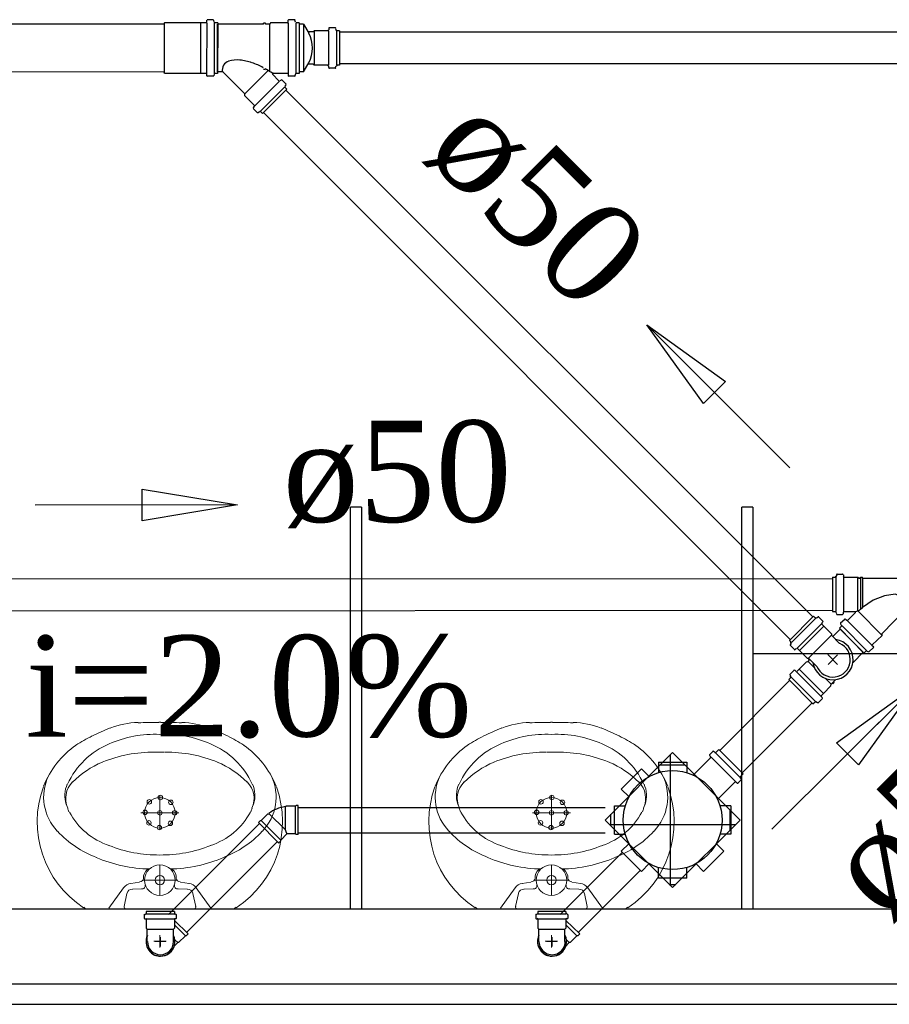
# Model space of a CAD drawing. Header units: millimetres. Extents: x 335 to 739279, y -1 to 84.
# Tile 58 of 244: x 383.76 to 385.58, y 11.5 to 13.56. Entities that reach past the tile are written whole.
import ezdxf

# ---------------------------------------------------------------- set-up
doc = ezdxf.new("R2010")
doc.units = ezdxf.units.MM
doc.header["$MEASUREMENT"] = 0
for name, color, linetype, lineweight in [('CV-Sentido tubo', 7, 'Continuous', 20), ('CV-Seção tubo', 1, 'Continuous', 30), ('CV-Textos tubo', 7, 'Continuous', 20), ('Simbolos', 1, 'Continuous', 30), ('SIMBOLOS INT', 8, 'Continuous', 5), ('SIMBOLOS-INT', 1, 'Continuous', 30), ('Simbolos_int', 1, 'Continuous', 30), ('TQ-Sentido tubo', 7, 'Continuous', 20), ('TQ-Seção tubo', 1, 'Continuous', 30), ('TQ-Textos tubo', 7, 'Continuous', 20)]:
    doc.layers.add(name, color=color, linetype=linetype, lineweight=lineweight)
doc.styles.add('TimesNewRoman', font='times.ttf')
doc.dimstyles.get("Standard").update_dxf_attribs({"dimtxt": 0.18, "dimasz": 0.18, "dimexe": 0.18, "dimexo": 0.0625, "dimgap": 0.09, "dimtad": 0, "dimtih": 1, "dimtoh": 1, "dimdec": 4, "dimzin": 0, "dimdsep": 46, "dimtxsty": 'Standard', "dimcen": 0.09, "dimadec": 0, "dimazin": 0, "dimtfac": 1, "dimtdec": 4, "dimtofl": 0, "dimtmove": 0, "dimatfit": 3, "dimfxl": 0, "dimtolj": 1, "dimtzin": 0, "dimarcsym": 0})

msp = doc.modelspace()

# ---------------------------------------------------------------- hatches: boundary and pattern name
at = {"linetype": 'Continuous'}
h = msp.add_hatch(dxfattribs=at)
h.set_pattern_fill('NET', color=256, style=0)
h.paths.add_polyline_path([(384.988, 11.8846), (385.1295, 12.026), (385.2709, 11.8846), (385.1295, 11.7432)])

# ---------------------------------------------------------------- linework, layer by layer
at = {"color": 7}
for p, q in [((384.4548, 11.6979), (384.4548, 12.5399)), ((384.4778, 12.5399), (384.4548, 12.5399)), ((384.4778, 12.5399), (384.4778, 11.6979)), ((385.2748, 11.6979), (385.2748, 12.5399)), ((385.2978, 12.5399), (385.2748, 12.5399)), ((385.2978, 12.5399), (385.2978, 11.6979)), ((386.5478, 12.2329), (385.2978, 12.2329)), ((387.9938, 11.6979), (382.5408, 11.6979)), ((387.9958, 11.6979), (382.5418, 11.6979)), ((387.9388, 11.5409), (382.6008, 11.5409)), ((382.5408, 11.4989), (387.9938, 11.4989)), ((382.5418, 11.4989), (387.9958, 11.4989))]:
    msp.add_line(p, q, dxfattribs=at)
for p, q in [((384.988, 11.8846), (385.1295, 12.026)), ((385.1295, 12.026), (385.2709, 11.8846)), ((384.988, 11.8846), (385.1295, 11.7432)), ((385.1295, 11.7432), (385.2709, 11.8846))]:
    msp.add_line(p, q)
at = {"layer": 'CV-Seção tubo'}
for p, q in [((384.0647, 13.551), (382.5486, 13.5501)), ((386.0547, 13.5344), (384.4317, 13.5344)), ((386.0547, 13.4677), (384.4317, 13.4677)), ((384.0648, 13.451), (382.5487, 13.4501)), ((385.423, 12.3099), (384.3198, 13.4131)), ((385.3759, 12.2628), (384.2726, 13.366))]:
    msp.add_line(p, q, dxfattribs=at)
at = {"layer": 'Simbolos'}
for p, q in [((384.0648, 13.5531), (384.0647, 13.4491)), ((384.0658, 13.5541), (384.0648, 13.5531)), ((384.1408, 13.5541), (384.0658, 13.5541)), ((384.1528, 13.5541), (384.1408, 13.5541)), ((384.1538, 13.5561), (384.1538, 13.5591)), ((384.1668, 13.5601), (384.1558, 13.5601)), ((384.1698, 13.5551), (384.1688, 13.5591)), ((384.1768, 13.5541), (384.1708, 13.5541)), ((384.1768, 13.5541), (384.1767, 13.4481)), ((384.2727, 13.5511), (384.1767, 13.5511)), ((384.2727, 13.5511), (384.2727, 13.5531)), ((384.2767, 13.5531), (384.2727, 13.5531)), ((384.2767, 13.5511), (384.2767, 13.5531)), ((384.2857, 13.5511), (384.2767, 13.5511)), ((384.2877, 13.5541), (384.2857, 13.5511)), ((384.3117, 13.5541), (384.2877, 13.5541)), ((384.3227, 13.5541), (384.3117, 13.5541)), ((384.3247, 13.5551), (384.3247, 13.5591)), ((384.3377, 13.5601), (384.3257, 13.5601)), ((384.3397, 13.5551), (384.3387, 13.5591)), ((384.3477, 13.5541), (384.3417, 13.5541)), ((384.3477, 13.5541), (384.3477, 13.4481)), ((384.3567, 13.5511), (384.3477, 13.5511)), ((384.3567, 13.5511), (384.3677, 13.5321)), ((384.3767, 13.5351), (384.3667, 13.5351)), ((384.3787, 13.5371), (384.3767, 13.5351)), ((384.4077, 13.5371), (384.3787, 13.5371)), ((384.4097, 13.5421), (384.4097, 13.5391)), ((384.4227, 13.5431), (384.4107, 13.5431)), ((384.4237, 13.5421), (384.4247, 13.5381)), ((384.4317, 13.5371), (384.4267, 13.5371)), ((384.4317, 13.5371), (384.4317, 13.4651)), ((384.3567, 13.4511), (384.3677, 13.4701)), ((384.3767, 13.4671), (384.3667, 13.4671)), ((384.3787, 13.4651), (384.3767, 13.4671)), ((384.4077, 13.4651), (384.3787, 13.4651)), ((384.4097, 13.4601), (384.4097, 13.4631)), ((384.4237, 13.4601), (384.4247, 13.4641)), ((384.4317, 13.4651), (384.4267, 13.4651)), ((384.0657, 13.4481), (384.0647, 13.4491)), ((384.1407, 13.4481), (384.0657, 13.4481)), ((384.1527, 13.4481), (384.1407, 13.4481)), ((384.1537, 13.4461), (384.1537, 13.4431)), ((384.1667, 13.4421), (384.1557, 13.4421)), ((384.1697, 13.4471), (384.1687, 13.4431)), ((384.1767, 13.4481), (384.1707, 13.4481)), ((384.1877, 13.4511), (384.1767, 13.4511)), ((384.2337, 13.4051), (384.1877, 13.4511)), ((384.2767, 13.4551), (384.2727, 13.4571)), ((384.3047, 13.4321), (384.2917, 13.4461)), ((384.3117, 13.4481), (384.2927, 13.4481)), ((384.3227, 13.4481), (384.3117, 13.4481)), ((384.3247, 13.4471), (384.3247, 13.4431)), ((384.3377, 13.4421), (384.3257, 13.4421)), ((384.3397, 13.4471), (384.3387, 13.4431)), ((384.3477, 13.4481), (384.3417, 13.4481)), ((384.3567, 13.4511), (384.3477, 13.4511)), ((384.4227, 13.4591), (384.4107, 13.4591)), ((384.3097, 13.4341), (384.3067, 13.4321)), ((384.3197, 13.4261), (384.3117, 13.4341)), ((384.3197, 13.4241), (384.3177, 13.4211)), ((384.2337, 13.4011), (384.2337, 13.4051)), ((384.2537, 13.3811), (384.2337, 13.4011)), ((384.3217, 13.4151), (384.2707, 13.3641)), ((384.3217, 13.4151), (384.3177, 13.4191)), ((384.2517, 13.3761), (384.2537, 13.3791)), ((384.2597, 13.3661), (384.2517, 13.3741)), ((384.2617, 13.3661), (384.2647, 13.3681)), ((384.2707, 13.3641), (384.2667, 13.3681)), ((385.4643, 12.3934), (385.4643, 12.3214)), ((385.4643, 12.3934), (385.4703, 12.3934)), ((385.4733, 12.3984), (385.4713, 12.3944)), ((385.4743, 12.3994), (385.4853, 12.3994)), ((385.4873, 12.3984), (385.4873, 12.3954)), ((385.4883, 12.3934), (385.4953, 12.3934)), ((385.4953, 12.3934), (385.5173, 12.3934)), ((385.5173, 12.3934), (385.5203, 12.3914)), ((385.5203, 12.3914), (385.5233, 12.3914)), ((385.5233, 12.3934), (385.5273, 12.3934)), ((385.5233, 12.3914), (385.5233, 12.3934)), ((385.5273, 12.3914), (385.5273, 12.3934)), ((385.5273, 12.3914), (385.6253, 12.3914)), ((385.374, 12.2609), (385.4249, 12.3118)), ((385.4249, 12.3118), (385.4284, 12.3082)), ((385.4341, 12.3097), (385.4305, 12.3075)), ((385.4355, 12.3097), (385.444, 12.3012)), ((385.4643, 12.3214), (385.4703, 12.3214)), ((385.4733, 12.3164), (385.4713, 12.3204)), ((385.4743, 12.3154), (385.4853, 12.3154)), ((385.4873, 12.3164), (385.4873, 12.3194)), ((385.4883, 12.3214), (385.4953, 12.3214)), ((385.4953, 12.3214), (385.5113, 12.3214)), ((385.4963, 12.3034), (385.5123, 12.3194)), ((385.5683, 12.2754), (385.6153, 12.3234)), ((385.444, 12.2998), (385.4418, 12.2976)), ((385.4418, 12.2948), (385.4461, 12.2906)), ((385.4461, 12.2906), (385.4623, 12.2743)), ((385.4793, 12.2864), (385.4833, 12.2904)), ((385.4813, 12.2974), (385.4903, 12.3054)), ((385.4813, 12.2954), (385.4833, 12.2914)), ((385.4913, 12.3054), (385.4943, 12.3034)), ((385.4623, 12.2743), (385.4624, 12.2715)), ((385.4624, 12.2715), (385.4793, 12.2545)), ((385.4652, 12.2687), (385.4807, 12.2842)), ((385.4793, 12.2864), (385.5303, 12.2344)), ((385.5473, 12.2514), (385.5683, 12.2714)), ((385.5683, 12.2714), (385.5683, 12.2754)), ((385.374, 12.2609), (385.3775, 12.2573)), ((385.3761, 12.2517), (385.3782, 12.2552)), ((385.3761, 12.2502), (385.3846, 12.2418)), ((385.5413, 12.2374), (385.5493, 12.2454)), ((385.5503, 12.2474), (385.5473, 12.2494)), ((385.386, 12.2418), (385.3881, 12.2439)), ((385.3909, 12.2439), (385.3952, 12.2396)), ((385.3952, 12.2396), (385.4115, 12.2234)), ((385.5076, 12.2149), (385.5288, 12.2362)), ((385.5303, 12.2344), (385.5343, 12.2384)), ((385.5403, 12.2364), (385.5363, 12.2384)), ((385.3945, 12.2008), (385.41, 12.2163)), ((385.41, 12.2163), (385.4136, 12.217)), ((385.4115, 12.2234), (385.4143, 12.2234)), ((385.4136, 12.217), (385.4171, 12.2206)), ((385.4143, 12.2234), (385.4313, 12.2064)), ((385.4143, 12.2206), (385.4157, 12.222)), ((385.4157, 12.2191), (385.4143, 12.2206)), ((385.3747, 12.188), (385.3768, 12.1845)), ((385.3754, 12.1901), (385.3832, 12.1979)), ((385.3853, 12.1986), (385.3874, 12.1965)), ((385.3895, 12.1958), (385.3945, 12.2008)), ((385.3726, 12.1788), (385.3768, 12.1831)), ((385.4235, 12.1279), (385.3726, 12.1788)), ((385.4454, 12.1499), (385.461, 12.1654)), ((385.461, 12.1654), (385.4617, 12.169)), ((385.4617, 12.169), (385.4709, 12.1782)), ((385.4638, 12.1711), (385.4652, 12.1697)), ((385.4652, 12.1697), (385.468, 12.1725)), ((385.4666, 12.1739), (385.468, 12.1725)), ((385.4405, 12.1449), (385.4454, 12.1499)), ((385.4433, 12.1407), (385.4412, 12.1428)), ((385.4235, 12.1279), (385.4278, 12.1322)), ((385.4327, 12.1301), (385.4292, 12.1322)), ((385.4348, 12.1308), (385.4426, 12.1385)), ((385.2087, 12.0175), (385.2065, 12.0196)), ((385.2136, 12.0281), (385.2072, 12.0218)), ((385.2193, 12.0253), (385.215, 12.0281)), ((385.2263, 12.0324), (385.2193, 12.0253)), ((385.2773, 11.9815), (385.2263, 12.0324)), ((385.0998, 12.0062), (385.1592, 12.0062)), ((385.0998, 12.0062), (385.0998, 11.9836)), ((385.1592, 12.0062), (385.1592, 11.9836)), ((385.2094, 12.0154), (385.1726, 11.9786)), ((385.022, 11.9496), (385.0644, 11.9921)), ((385.0644, 11.9921), (385.0807, 11.9758)), ((385.2773, 11.9815), (385.2702, 11.9744)), ((385.2603, 11.9645), (385.2235, 11.9277)), ((385.2624, 11.9638), (385.2645, 11.9617)), ((385.273, 11.9687), (385.2666, 11.9624)), ((385.2702, 11.9744), (385.273, 11.9701)), ((385.022, 11.9496), (385.0383, 11.9334)), ((384.2677, 11.8839), (384.2819, 11.898)), ((384.2819, 11.898), (384.2847, 11.898)), ((384.3201, 11.9136), (384.318, 11.9115)), ((384.3399, 11.9136), (384.3201, 11.9136)), ((384.3413, 11.915), (384.3399, 11.9136)), ((384.3455, 11.915), (384.3413, 11.915)), ((384.3455, 11.8542), (384.3455, 11.915)), ((385.0078, 11.8549), (385.0078, 11.9143)), ((385.0078, 11.9143), (385.0305, 11.9143)), ((385.2511, 11.9143), (385.2285, 11.9143)), ((385.2511, 11.9143), (385.2511, 11.8549)), ((384.2621, 11.8796), (384.2663, 11.8839)), ((384.3045, 11.8372), (384.2621, 11.8796)), ((384.2663, 11.8839), (384.2677, 11.8839)), ((384.3088, 11.8429), (384.3215, 11.8556)), ((384.3399, 11.8556), (384.3215, 11.8556)), ((384.3413, 11.8542), (384.3399, 11.8556)), ((384.3455, 11.8542), (384.3413, 11.8542)), ((385.0078, 11.8549), (385.0305, 11.8549)), ((385.2511, 11.8549), (385.2285, 11.8549)), ((384.3045, 11.8372), (384.3088, 11.8414)), ((384.3088, 11.8414), (384.3088, 11.8429)), ((385.022, 11.8195), (385.0383, 11.8358)), ((385.2369, 11.8195), (385.2207, 11.8358)), ((385.0644, 11.7771), (385.022, 11.8195)), ((385.2369, 11.8195), (385.1945, 11.7771)), ((385.0644, 11.7771), (385.0807, 11.7934)), ((385.1945, 11.7771), (385.1783, 11.7934)), ((385.0998, 11.763), (385.0998, 11.7856)), ((385.1592, 11.763), (385.1592, 11.7856)), ((385.1592, 11.763), (385.0998, 11.763)), ((384.0861, 11.6932), (384.0271, 11.6932)), ((384.0271, 11.6932), (384.0271, 11.6892)), ((384.0861, 11.6932), (384.0861, 11.6892)), ((384.9061, 11.6932), (384.8471, 11.6932)), ((384.8471, 11.6932), (384.8471, 11.6892)), ((384.9061, 11.6932), (384.9061, 11.6892)), ((384.0231, 11.6862), (384.0231, 11.6792)), ((384.0241, 11.6872), (384.0261, 11.6882)), ((384.0241, 11.6782), (384.0261, 11.6782)), ((384.0271, 11.6772), (384.0271, 11.6582)), ((384.0861, 11.6772), (384.0861, 11.6582)), ((384.1151, 11.6462), (384.0861, 11.6742)), ((384.0891, 11.6872), (384.0871, 11.6882)), ((384.0891, 11.6782), (384.0871, 11.6782)), ((384.0901, 11.6862), (384.0901, 11.6792)), ((384.8431, 11.6862), (384.8431, 11.6792)), ((384.8441, 11.6872), (384.8461, 11.6882)), ((384.8441, 11.6782), (384.8461, 11.6782)), ((384.8471, 11.6772), (384.8471, 11.6582)), ((384.9061, 11.6772), (384.9061, 11.6582)), ((384.9351, 11.6462), (384.9061, 11.6742)), ((384.9091, 11.6872), (384.9071, 11.6882)), ((384.9091, 11.6782), (384.9071, 11.6782)), ((384.9101, 11.6862), (384.9101, 11.6792)), ((384.0271, 11.6582), (384.0291, 11.6562)), ((384.0291, 11.6432), (384.0291, 11.6562)), ((384.0861, 11.6582), (384.0841, 11.6562)), ((384.0841, 11.6432), (384.0841, 11.6562)), ((384.8471, 11.6582), (384.8491, 11.6562)), ((384.8491, 11.6432), (384.8491, 11.6562)), ((384.9061, 11.6582), (384.9041, 11.6562)), ((384.9041, 11.6432), (384.9041, 11.6562)), ((384.0291, 11.6302), (384.0291, 11.6432)), ((384.0841, 11.6302), (384.0841, 11.6432)), ((384.0851, 11.6202), (384.0931, 11.6282)), ((384.0951, 11.6282), (384.0931, 11.6282)), ((384.1091, 11.6422), (384.0951, 11.6282)), ((384.1111, 11.6422), (384.1091, 11.6422)), ((384.1151, 11.6462), (384.1111, 11.6422)), ((384.8491, 11.6302), (384.8491, 11.6432)), ((384.9041, 11.6302), (384.9041, 11.6432)), ((384.9051, 11.6202), (384.9131, 11.6282)), ((384.9151, 11.6282), (384.9131, 11.6282)), ((384.9291, 11.6422), (384.9151, 11.6282)), ((384.9311, 11.6422), (384.9291, 11.6422)), ((384.9351, 11.6462), (384.9311, 11.6422))]:
    msp.add_line(p, q, dxfattribs=at)
msp.add_circle((385.1295, 11.8846), 0.1036, dxfattribs=at)
for centre, radius, start, end in [((384.1528, 13.5561), 0.00133, 269.966, 354.966), ((384.1558, 13.5591), 0.00133, 89.9664, 174.966), ((384.1668, 13.5591), 0.00133, 14.9664, 89.9664), ((384.1708, 13.5551), 0.00133, 194.966, 269.966), ((384.3227, 13.5551), 0.00133, 270, 355), ((384.3257, 13.5591), 0.00133, 89.9997, 175), ((384.3377, 13.5591), 0.00133, 14.9997, 89.9997), ((384.3417, 13.5551), 0.00133, 195, 270), ((384.3037, 13.5011), 0.0714, 334.154, 25.8457), ((384.4077, 13.5391), 0.00133, 270, 355), ((384.4107, 13.5421), 0.00133, 89.9997, 175), ((384.4227, 13.5421), 0.00133, 14.9997, 89.9997), ((384.4267, 13.5391), 0.00133, 195, 270), ((384.2057, 13.4551), 0.0192, 149.386, 191.034), ((384.2057, 13.4551), 0.0192, 107.738, 149.386), ((384.2177, 13.4171), 0.059, 84.3587, 107.738), ((384.2127, 13.3701), 0.1062, 70.3047, 84.3587), ((384.1897, 13.3051), 0.1755, 61.9237, 70.3047), ((384.4077, 13.4631), 0.00133, 4.9997, 89.9997), ((384.4267, 13.4631), 0.00133, 89.9997, 165), ((384.1527, 13.4461), 0.00133, 4.9664, 89.9664), ((384.1557, 13.4431), 0.00133, 184.966, 269.966), ((384.1667, 13.4431), 0.00133, 269.966, 344.966), ((384.1707, 13.4471), 0.00133, 89.9664, 164.966), ((384.2447, 13.4631), 0.059, 191.034, 191.67), ((384.1897, 13.3051), 0.1755, 59.3857, 60.3337), ((384.1897, 13.3051), 0.1755, 54.6107, 59.3857), ((384.2927, 13.4471), 0.00133, 89.9997, 225), ((384.3227, 13.4471), 0.00133, 4.9997, 89.9997), ((384.3257, 13.4431), 0.00133, 185, 270), ((384.3377, 13.4431), 0.00133, 270, 345), ((384.3417, 13.4471), 0.00133, 89.9997, 165), ((384.4107, 13.4601), 0.00133, 185, 270), ((384.4227, 13.4601), 0.00133, 270, 345), ((384.3057, 13.4331), 0.00133, 225, 310), ((384.3107, 13.4331), 0.00133, 44.9997, 130), ((384.3187, 13.4201), 0.00133, 150, 225), ((384.3187, 13.4251), 0.00133, 330, 44.9997), ((384.2527, 13.3801), 0.00133, 320, 44.9997), ((384.2527, 13.3751), 0.00133, 140, 225), ((384.2607, 13.3671), 0.00133, 225, 300), ((384.2657, 13.3671), 0.00133, 44.9997, 120), ((385.4703, 12.3954), 0.00133, 270, 345), ((385.4743, 12.3984), 0.00133, 90, 165), ((385.4853, 12.3984), 0.00133, 4.9999, 90), ((385.4883, 12.3954), 0.00133, 185, 270), ((385.4298, 12.3097), 0.00133, 225.023, 300.023), ((385.4348, 12.309), 0.00133, 45.0227, 120.023), ((385.4703, 12.3194), 0.00133, 15, 90), ((385.4743, 12.3164), 0.00133, 195, 270), ((385.4853, 12.3164), 0.00133, 270, 355), ((385.4883, 12.3194), 0.00133, 90, 175), ((385.5113, 12.3194), 0.00133, 315, 90), ((385.4432, 12.2962), 0.00133, 140.023, 225.023), ((385.4432, 12.3005), 0.00133, 320.023, 45.0227), ((385.4823, 12.2964), 0.00133, 135, 210), ((385.4823, 12.2914), 0.00133, 315, 29.9997), ((385.4903, 12.3044), 0.00133, 50, 135), ((385.4953, 12.3044), 0.00133, 230, 315), ((385.3768, 12.251), 0.00133, 150.023, 225.023), ((385.3761, 12.2559), 0.00133, 330.023, 45.0227), ((385.4652, 12.2206), 0.0365, 202.976, 67.0701), ((385.5483, 12.2504), 0.00133, 135, 220), ((385.5493, 12.2464), 0.00133, 315, 40.0003), ((385.3853, 12.2425), 0.00133, 225.023, 310.023), ((385.3895, 12.2425), 0.00133, 45.0227, 130.023), ((385.5353, 12.2374), 0.00133, 59.9999, 135), ((385.5403, 12.2384), 0.00133, 240, 315), ((385.3761, 12.1894), 0.00133, 135.023, 210.023), ((385.3754, 12.1845), 0.00133, 315.023, 30.0227), ((385.3839, 12.1972), 0.00133, 50.0227, 135.023), ((385.3881, 12.1972), 0.00133, 230.023, 315.023), ((385.4419, 12.1435), 0.00133, 135.023, 220.023), ((385.4292, 12.1308), 0.00133, 60.0227, 135.023), ((385.4341, 12.1315), 0.00133, 240.023, 315.023), ((385.4419, 12.1393), 0.00133, 315.023, 40.0227), ((385.208, 12.0211), 0.00133, 135, 220), ((385.2143, 12.0274), 0.00133, 60.0002, 135), ((385.2186, 12.0274), 0.00133, 240, 315), ((385.208, 12.0168), 0.00133, 315, 40.0002), ((385.2617, 11.9631), 0.00133, 50.0002, 135), ((385.2659, 11.9631), 0.00133, 230, 315), ((385.2723, 11.9737), 0.00133, 135, 210), ((385.2723, 11.9694), 0.00133, 315, 30.0002), ((384.33, 11.8358), 0.0779, 98.9327, 126.067), ((384.0261, 11.6892), 0.00133, 285, 0), ((384.0871, 11.6892), 0.00133, 180, 255), ((384.8461, 11.6892), 0.00133, 285, 0.0002), ((384.9071, 11.6892), 0.00133, 180, 255), ((384.0241, 11.6862), 0.00133, 105, 180), ((384.0241, 11.6792), 0.00133, 180, 265), ((384.0261, 11.6772), 0.00133, 0, 85), ((384.0871, 11.6772), 0.00133, 95, 180), ((384.0891, 11.6792), 0.00133, 275, 0), ((384.0891, 11.6862), 0.00133, 0, 75), ((384.8441, 11.6862), 0.00133, 105, 180), ((384.8441, 11.6792), 0.00133, 180, 265), ((384.8461, 11.6772), 0.00133, 0.0002, 84.9998), ((384.9071, 11.6772), 0.00133, 94.9998, 180), ((384.9091, 11.6792), 0.00133, 275, 0.0002), ((384.9091, 11.6862), 0.00133, 0.0002, 74.9998), ((384.0571, 11.6302), 0.0274, 180, 0), ((384.8771, 11.6302), 0.0274, 180, 0.0002)]:
    msp.add_arc(centre, radius, start, end, dxfattribs=at)
at = {"layer": 'SIMBOLOS INT', "linetype": 'Continuous'}
for p, q in [((384.0538, 12.0899), (384.0558, 12.0899)), ((384.0558, 12.0899), (384.0578, 12.0899)), ((384.8738, 12.0899), (384.8758, 12.0899)), ((384.8758, 12.0899), (384.8778, 12.0899)), ((384.0458, 12.0269), (384.0558, 12.0269)), ((384.0558, 12.0269), (384.0658, 12.0269)), ((384.8658, 12.0269), (384.8758, 12.0269)), ((384.8758, 12.0269), (384.8858, 12.0269)), ((383.8598, 11.9179), (383.8618, 11.9129)), ((384.0558, 11.9359), (384.0558, 11.8639)), ((384.2498, 11.9129), (384.2518, 11.9179)), ((384.6798, 11.9179), (384.6818, 11.9129)), ((384.8758, 11.9359), (384.8758, 11.8639)), ((385.0698, 11.9129), (385.0718, 11.9179)), ((384.0158, 11.8999), (384.0558, 11.8999)), ((384.0958, 11.8999), (384.0558, 11.8999)), ((384.8358, 11.8999), (384.8758, 11.8999)), ((384.9158, 11.8999), (384.8758, 11.8999)), ((384.0558, 11.7909), (384.0558, 11.7269)), ((384.8758, 11.7909), (384.8758, 11.7269)), ((383.9948, 11.7519), (384.0128, 11.7549)), ((384.0908, 11.7589), (384.0198, 11.7589)), ((384.1168, 11.7519), (384.0988, 11.7549)), ((384.8148, 11.7519), (384.8328, 11.7549)), ((384.9108, 11.7589), (384.8398, 11.7589)), ((384.9368, 11.7519), (384.9188, 11.7549)), ((383.9488, 11.6999), (383.9798, 11.7429)), ((383.9808, 11.7039), (383.9868, 11.7309)), ((383.9988, 11.7399), (384.0178, 11.7409)), ((384.1128, 11.7399), (384.0938, 11.7409)), ((384.1308, 11.7039), (384.1248, 11.7309)), ((384.1628, 11.6999), (384.1318, 11.7429)), ((384.7688, 11.6999), (384.7998, 11.7429)), ((384.8008, 11.7039), (384.8068, 11.7309)), ((384.8188, 11.7399), (384.8378, 11.7409)), ((384.9328, 11.7399), (384.9138, 11.7409)), ((384.9508, 11.7039), (384.9448, 11.7309)), ((384.9828, 11.6999), (384.9518, 11.7429)), ((384.0558, 11.6979), (383.9068, 11.6979)), ((384.2048, 11.6979), (384.0558, 11.6979)), ((384.8758, 11.6979), (384.7268, 11.6979)), ((385.0248, 11.6979), (384.8758, 11.6979)), ((384.0428, 11.6309), (384.0688, 11.6309)), ((384.0558, 11.6179), (384.0558, 11.6439)), ((384.8628, 11.6309), (384.8888, 11.6309)), ((384.8758, 11.6179), (384.8758, 11.6439))]:
    msp.add_line(p, q, dxfattribs=at)
for centre, radius in [((384.0568, 11.9319), 0.00467), ((384.8768, 11.9319), 0.00467), ((384.0558, 11.8999), 0.032), ((384.0338, 11.9229), 0.00467), ((384.0788, 11.9219), 0.00467), ((384.8758, 11.8999), 0.032), ((384.8538, 11.9229), 0.00467), ((384.8988, 11.9219), 0.00467), ((384.0248, 11.9009), 0.00467), ((384.0558, 11.8999), 0.00467), ((384.0868, 11.8999), 0.00467), ((384.8448, 11.9009), 0.00467), ((384.8758, 11.8999), 0.00467), ((384.9068, 11.8999), 0.00467), ((384.0328, 11.8789), 0.00467), ((384.0778, 11.8779), 0.00467), ((384.8528, 11.8789), 0.00467), ((384.8978, 11.8779), 0.00467), ((384.0548, 11.8689), 0.00467), ((384.8748, 11.8689), 0.00467), ((384.0558, 11.7589), 0.032), ((384.8758, 11.7589), 0.032), ((384.0558, 11.7589), 0.01), ((384.8758, 11.7589), 0.01)]:
    msp.add_circle(centre, radius, dxfattribs=at)
for centre, radius, start, end in [((384.0158, 11.9109), 0.1784, 91.845, 111.067), ((384.0538, 10.7349), 1.3542, 90, 91.845), ((384.0578, 10.7349), 1.3542, 88.155, 90), ((384.0958, 11.9109), 0.1784, 68.933, 88.155), ((384.8358, 11.9109), 0.1784, 91.845, 111.067), ((384.8738, 10.7349), 1.3542, 90, 91.845), ((384.8778, 10.7349), 1.3542, 88.155, 90), ((384.9158, 11.9109), 0.1784, 68.933, 88.155), ((384.0698, 11.7449), 0.3522, 116.263, 122.661), ((384.1128, 11.6589), 0.4485, 111.067, 116.263), ((384.0448, 11.8299), 0.2344, 87.342, 113.991), ((384.0668, 11.8299), 0.2344, 66.0089, 92.658), ((383.9988, 11.6589), 0.4485, 63.737, 68.933), ((384.0418, 11.7449), 0.3522, 57.339, 63.737), ((384.8898, 11.7449), 0.3522, 116.263, 122.661), ((384.9328, 11.6589), 0.4485, 111.067, 116.263), ((384.8648, 11.8299), 0.2344, 87.342, 113.991), ((384.8868, 11.8299), 0.2344, 66.0089, 92.658), ((384.8188, 11.6589), 0.4485, 63.737, 68.933), ((384.8618, 11.7449), 0.3522, 57.339, 63.737), ((383.9928, 11.8829), 0.1946, 125.259, 158.153), ((384.0138, 11.8909), 0.1662, 112.673, 155.486), ((384.0978, 11.8909), 0.1662, 24.514, 67.327), ((384.1188, 11.8829), 0.1946, 21.847, 54.741), ((384.8128, 11.8829), 0.1946, 125.259, 158.153), ((384.8338, 11.8909), 0.1662, 112.673, 155.486), ((384.9178, 11.8909), 0.1662, 24.514, 67.327), ((384.9388, 11.8829), 0.1946, 21.847, 54.741), ((384.0408, 11.7499), 0.2768, 89.138, 112.437), ((384.0708, 11.7499), 0.2768, 67.563, 90.862), ((384.8608, 11.7499), 0.2768, 89.138, 112.437), ((384.8908, 11.7499), 0.2768, 67.563, 90.862), ((384.0078, 11.8309), 0.1894, 112.437, 135.424), ((384.1038, 11.8309), 0.1894, 44.576, 67.563), ((384.8278, 11.8309), 0.1894, 112.437, 135.424), ((384.9238, 11.8309), 0.1894, 44.576, 67.563), ((383.9158, 11.9329), 0.1034, 154.828, 223.687), ((383.9148, 11.9359), 0.0581, 155.486, 198.306), ((383.9078, 11.9299), 0.0492, 135.424, 204.407), ((384.2038, 11.9299), 0.0492, 335.593, 44.576), ((384.1968, 11.9359), 0.0581, 341.694, 24.514), ((384.1958, 11.9329), 0.1034, 316.313, 25.172), ((384.7358, 11.9329), 0.1034, 154.828, 223.687), ((384.7348, 11.9359), 0.0581, 155.486, 198.306), ((384.7278, 11.9299), 0.0492, 135.424, 204.407), ((385.0238, 11.9299), 0.0492, 335.593, 44.576), ((385.0168, 11.9359), 0.0581, 341.694, 24.514), ((385.0158, 11.9329), 0.1034, 316.313, 25.172), ((384.0138, 11.8809), 0.2149, 159.964, 236.725), ((384.0978, 11.8809), 0.2149, 303.275, 20.036), ((384.8338, 11.8809), 0.2149, 159.964, 236.725), ((384.9178, 11.8809), 0.2149, 303.275, 20.036), ((383.9278, 11.9279), 0.0676, 195.66, 202.496), ((383.9948, 11.9699), 0.1456, 208.024, 251.915), ((384.1168, 11.9699), 0.1456, 288.085, 331.976), ((384.1838, 11.9279), 0.0676, 337.504, 344.34), ((384.7478, 11.9279), 0.0676, 195.66, 202.496), ((384.8148, 11.9699), 0.1456, 208.024, 251.915), ((384.9368, 11.9699), 0.1456, 288.085, 331.976), ((385.0038, 11.9279), 0.0676, 337.504, 344.34), ((383.9998, 12.0089), 0.2166, 223.017, 249.17), ((384.1118, 12.0089), 0.2166, 290.83, 316.983), ((384.8198, 12.0089), 0.2166, 223.017, 249.17), ((384.9318, 12.0089), 0.2166, 290.83, 316.983), ((384.0538, 12.0949), 0.2834, 248.341, 270.42), ((384.0578, 12.0949), 0.2834, 269.58, 291.659), ((384.8738, 12.0949), 0.2834, 248.341, 270.42), ((384.8778, 12.0949), 0.2834, 269.58, 291.659), ((384.0378, 12.0699), 0.2876, 246.351, 269.33), ((384.0738, 12.0699), 0.2876, 270.669, 293.649), ((384.8578, 12.0699), 0.2876, 246.351, 269.33), ((384.8938, 12.0699), 0.2876, 270.669, 293.649), ((384.0438, 11.7639), 0.0224, 127.563, 184.146), ((384.0678, 11.7639), 0.0224, 355.854, 52.437), ((384.8638, 11.7639), 0.0224, 127.563, 184.146), ((384.8878, 11.7639), 0.0224, 355.854, 52.437), ((383.9998, 11.7269), 0.0257, 100.865, 141.792), ((384.0128, 11.7639), 0.0087, 273.901, 351.12), ((384.0988, 11.7639), 0.0087, 188.88, 266.099), ((384.1118, 11.7269), 0.0257, 38.208, 79.135), ((384.8198, 11.7269), 0.0257, 100.865, 141.792), ((384.8328, 11.7639), 0.0087, 273.901, 351.12), ((384.9188, 11.7639), 0.0087, 188.88, 266.099), ((384.9318, 11.7269), 0.0257, 38.208, 79.135), ((383.9978, 11.7289), 0.0111, 87.55, 167.261), ((384.0188, 11.7469), 0.00647, 257.997, 15.822), ((384.0928, 11.7469), 0.00647, 164.178, 282.003), ((384.1138, 11.7289), 0.0111, 12.739, 92.45), ((384.8178, 11.7289), 0.0111, 87.55, 167.261), ((384.8388, 11.7469), 0.00647, 257.997, 15.822), ((384.9128, 11.7469), 0.00647, 164.178, 282.003), ((384.9338, 11.7289), 0.0111, 12.739, 92.45), ((383.9078, 11.7169), 0.0189, 232.065, 269.055), ((383.9858, 11.7029), 0.005, 159.871, 261.149), ((384.1258, 11.7029), 0.005, 278.851, 20.129), ((384.2038, 11.7169), 0.0189, 270.945, 307.935), ((384.7278, 11.7169), 0.0189, 232.065, 269.055), ((384.8058, 11.7029), 0.005, 159.871, 261.149), ((384.9458, 11.7029), 0.005, 278.851, 20.129), ((385.0238, 11.7169), 0.0189, 270.945, 307.935)]:
    msp.add_arc(centre, radius, start, end, dxfattribs=at)
at = {"layer": 'SIMBOLOS-INT'}
for p, q in [((385.4713, 12.3934), (385.4713, 12.3214)), ((385.4873, 12.3934), (385.4873, 12.3214)), ((385.5173, 12.3224), (385.5173, 12.3934)), ((385.5233, 12.3914), (385.5233, 12.3264)), ((385.5273, 12.3914), (385.5273, 12.3294)), ((385.5233, 12.3264), (385.5273, 12.3294)), ((385.5683, 12.2714), (385.5173, 12.3224)), ((385.4843, 12.2914), (385.5353, 12.2394)), ((385.4953, 12.3024), (385.5473, 12.2504))]:
    msp.add_line(p, q, dxfattribs=at)
for points in [[(385.6013, 12.3554), (385.5953, 12.3574), (385.5733, 12.3544), (385.5493, 12.3454), (385.5273, 12.3294)], [(385.5233, 12.3264), (385.5203, 12.3234), (385.5123, 12.3204)]]:
    msp.add_lwpolyline(points, dxfattribs=at)
at = {"layer": 'Simbolos_int'}
for p, q in [((384.1408, 13.5541), (384.1407, 13.4481)), ((384.1538, 13.5541), (384.1537, 13.4481)), ((384.1698, 13.5541), (384.1697, 13.4481)), ((384.1767, 13.4511), (384.1767, 13.5511)), ((384.2857, 13.4521), (384.2857, 13.5511)), ((384.3247, 13.5541), (384.3247, 13.4481)), ((384.3407, 13.5541), (384.3407, 13.4481)), ((384.3567, 13.5511), (384.3567, 13.4511)), ((384.3787, 13.5371), (384.3787, 13.4651)), ((384.4087, 13.5371), (384.4087, 13.4651)), ((384.4257, 13.5371), (384.4257, 13.4651)), ((384.2827, 13.4541), (384.2337, 13.4051)), ((384.3057, 13.4311), (384.2547, 13.3801)), ((384.3177, 13.4201), (384.2657, 13.3681)), ((385.3782, 12.2566), (385.4291, 12.3075)), ((385.3902, 12.2446), (385.4411, 12.2955)), ((385.4461, 12.2906), (385.3952, 12.2396)), ((385.4624, 12.2715), (385.4143, 12.2234)), ((385.5288, 12.2362), (385.4807, 12.2842)), ((385.4652, 12.2206), (385.4546, 12.2312)), ((385.4546, 12.2312), (385.4751, 12.2107)), ((385.4553, 12.2107), (385.4751, 12.2305)), ((385.4136, 12.217), (385.4263, 12.2043)), ((385.4285, 12.1329), (385.3775, 12.1838)), ((385.4398, 12.1442), (385.3888, 12.1951)), ((385.4454, 12.1499), (385.3945, 12.2008)), ((385.4617, 12.169), (385.449, 12.1817)), ((385.2193, 12.0253), (385.2702, 11.9744)), ((385.2101, 12.0161), (385.261, 11.9652)), ((384.318, 11.8648), (384.2847, 11.898)), ((384.318, 11.9115), (384.318, 11.8648)), ((384.3399, 11.8556), (384.3399, 11.9136)), ((384.2677, 11.8839), (384.3088, 11.8429)), ((384.318, 11.8648), (384.3194, 11.8605)), ((384.3194, 11.8605), (384.3215, 11.8556)), ((384.0271, 11.6882), (384.0861, 11.6882)), ((384.0271, 11.6782), (384.0861, 11.6782)), ((384.8471, 11.6882), (384.9061, 11.6882)), ((384.8471, 11.6782), (384.9061, 11.6782)), ((384.0291, 11.6562), (384.0841, 11.6562)), ((384.1091, 11.6422), (384.0861, 11.6652)), ((384.8491, 11.6562), (384.9041, 11.6562)), ((384.9291, 11.6422), (384.9061, 11.6652)), ((384.0681, 11.6302), (384.0451, 11.6302)), ((384.0571, 11.6202), (384.0571, 11.6392)), ((384.0931, 11.6282), (384.0871, 11.6342)), ((384.8881, 11.6302), (384.8651, 11.6302)), ((384.8771, 11.6202), (384.8771, 11.6392)), ((384.9131, 11.6282), (384.9071, 11.6342))]:
    msp.add_line(p, q, dxfattribs=at)
for centre, radius, start, end in [((385.4652, 12.2206), 0.0424, 187.884, 82.162), ((384.0571, 11.6302), 0.0304, 154.623, 25.3768), ((384.0571, 11.6302), 0.0304, 154.623, 340.377), ((384.8771, 11.6302), 0.0304, 154.623, 25.3766), ((384.8771, 11.6302), 0.0304, 154.623, 340.377)]:
    msp.add_arc(centre, radius, start, end, dxfattribs=at)
at = {"layer": 'TQ-Seção tubo'}
for p, q in [((383.6144, 12.3894), (385.4642, 12.3906)), ((383.6145, 12.3227), (385.4643, 12.324)), ((385.4813, 12.2837), (385.4814, 12.2838)), ((385.5284, 12.2365), (385.5285, 12.2366)), ((385.2282, 12.0305), (385.3745, 12.1769)), ((385.2753, 11.9834), (385.4216, 12.1298)), ((384.3455, 11.9112), (384.988, 11.9112)), ((384.0739, 11.6867), (384.2645, 11.8773)), ((384.3455, 11.8579), (384.988, 11.8579)), ((384.1116, 11.649), (384.3022, 11.8396)), ((384.8939, 11.6867), (385.0243, 11.8172)), ((384.9316, 11.649), (385.0621, 11.7795))]:
    msp.add_line(p, q, dxfattribs=at)

# ---------------------------------------------------------------- texts
at = {"layer": 'CV-Textos tubo', "insert": (384.7655, 13.1009), "char_height": 0.2118, "width": 0.896301, "attachment_point": 8, "rotation": 314.9999, "line_spacing_factor": 0.798, "style": 'TimesNewRoman'}
msp.add_mtext('ø50', dxfattribs=at)
at = {"layer": 'TQ-Textos tubo', "char_height": 0.2118, "line_spacing_factor": 0.798, "style": 'TimesNewRoman'}
for s, insert, width, attachment_point, rotation in [('ø50', (384.5528, 12.4958), 0.896301, 8, 0.0401), ('i=2.0%', (384.2421, 12.0552), 1.74329, 8, 0.0401), ('ø50', (385.5848, 11.6586), 0.896301, 7, 45.023)]:
    msp.add_mtext(s, dxfattribs=dict(at, insert=insert, width=width, attachment_point=attachment_point, rotation=rotation))

# ---------------------------------------------------------------- leaders
at = {"layer": 'CV-Sentido tubo'}
msp.add_leader([(385.0757, 12.9214), (385.3752, 12.6219)], dimstyle='Standard', override={"dimasz": 0.2, "dimldrblk": 'CLOSED'}, dxfattribs=at)
at = {"layer": 'TQ-Sentido tubo'}
for points in [[(384.2184, 12.5444), (383.7948, 12.5441)], [(385.6373, 12.1647), (385.3375, 11.8654)]]:
    msp.add_leader(points, dimstyle='Standard', override={"dimasz": 0.2, "dimldrblk": 'CLOSED'}, dxfattribs=at)

doc.saveas('drawing.dxf')
